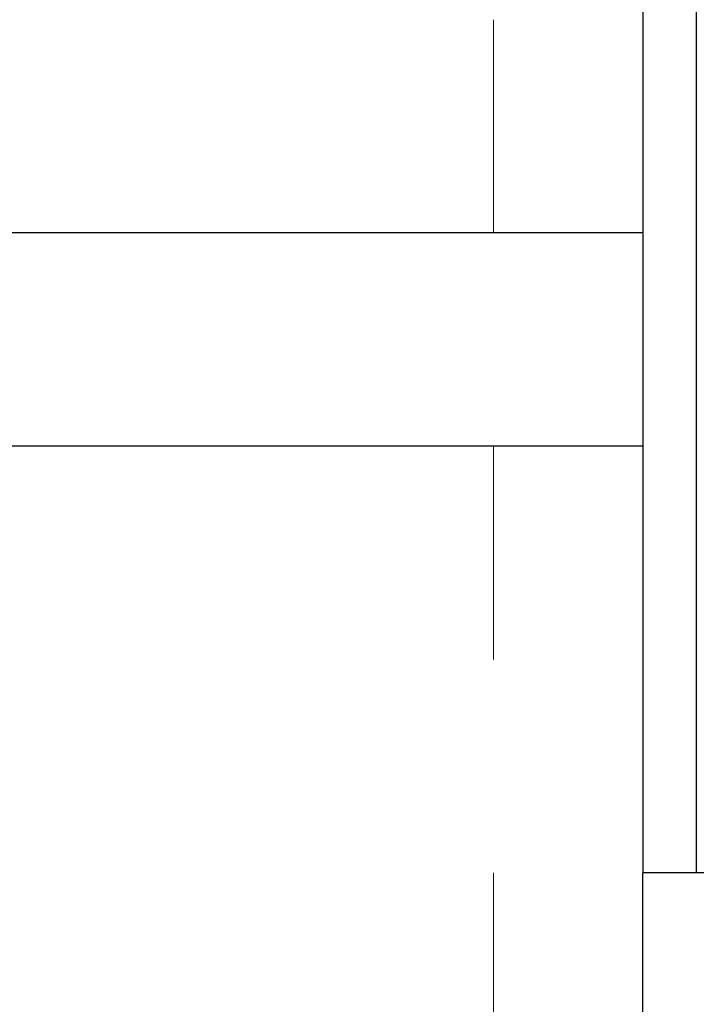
# Model space of a CAD drawing. Header units: metres. Extents: x -12 to 57.2, y -22.2 to 2.8.
# Tile 113 of 126: x 45.008 to 45.325, y -7.437 to -6.975. Entities that reach past the tile are written whole.
import ezdxf

# ---------------------------------------------------------------- set-up
doc = ezdxf.new("R2010")
doc.units = ezdxf.units.M
doc.header["$LTSCALE"] = 0.4
doc.header["$MEASUREMENT"] = 0
doc.linetypes.add('Raster', pattern=[0.2, 0.1, -0.05, 0, -0.05])
for name, color, linetype in [('Neubau_A-TB Wände', 8, 'Continuous'), ('Neubau_B-abgehängte Decke', 8, 'Continuous'), ('Neubau_R-Konstruktionsraster gross', 33, 'Continuous')]:
    doc.layers.add(name, color=color, linetype=linetype)

msp = doc.modelspace()

# ---------------------------------------------------------------- linework, layer by layer
at = {"layer": 'Neubau_A-TB Wände', "linetype": 'Continuous'}
for p, q in [((45.3, -6.495), (45.3, -7.075)), ((45.325, -6.495), (45.325, -7.375)), ((45.3, -7.075), (45.3, -7.175)), ((45.3, -7.175), (45.3, -7.375)), ((45.3, -10.175), (45.3, -7.375))]:
    msp.add_line(p, q, dxfattribs=at)
at = {"layer": 'Neubau_A-TB Wände', "linetype": 'Continuous', "flags": 128}
msp.add_lwpolyline([(45.375, -7.375), (45.325, -7.375), (45.3125, -7.375), (45.3, -7.375)], dxfattribs=at)
at = {"layer": 'Neubau_B-abgehängte Decke', "linetype": 'Continuous'}
for p, q in [((45.3, -7.075), (37.98, -7.075)), ((45.3, -7.175), (37.98, -7.175))]:
    msp.add_line(p, q, dxfattribs=at)
at = {"layer": 'Neubau_R-Konstruktionsraster gross', "linetype": 'Raster', "lineweight": 9}
msp.add_line((45.23, -1.175), (45.23, -15.175), dxfattribs=at)

doc.saveas('drawing.dxf')
